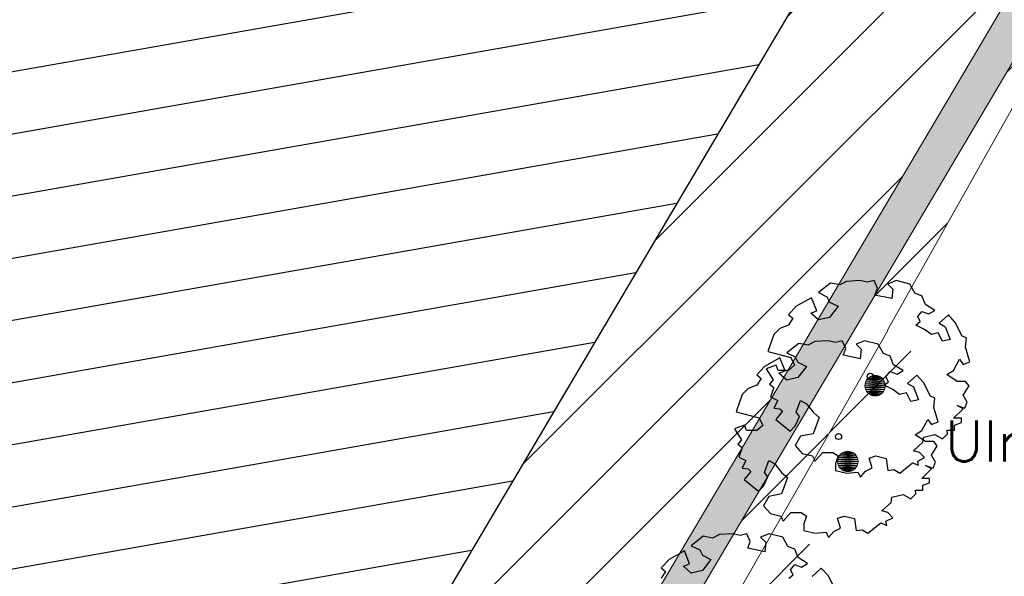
# Model space of a CAD drawing. Header units: metres. Extents: x 98034 to 106916, y 385129 to 392749.
# Tile 15 of 25: x 98937 to 98961, y 385507 to 385520. Entities that reach past the tile are written whole.
import ezdxf
from ezdxf.enums import TextEntityAlignment as Align

# ---------------------------------------------------------------- set-up
doc = ezdxf.new("R2010")
doc.units = ezdxf.units.M
for name, color, linetype, lineweight in [('0-BEPLANTING', 14, 'Continuous', 30), ('0-GRAS OM SPORTVELDEN', 2, 'Continuous', 30), ('0-GRAS SPORTVELDEN', 3, 'Continuous', 30), ('0-HOCKEYVELD', 130, 'Continuous', 30), ('0-VERHARDING', 5, 'Continuous', 30), ('B-WE-GR-BOOM-S', 90, 'Continuous', 30), ('B-WE-GR-STRUIK-G', 90, 'Continuous', 13), ('B-WE-IE-TERREINAFSCHEIDING_KUNSTMATIG_HEKWERK-G', 6, 'Continuous', 0), ('B-WE-VH-KANTVERHARDING-G', 60, 'Continuous', 13), ('B-WE-VV-MARKERING-G', 7, 'Continuous', 13), ('Bomen', 84, 'Continuous', 0), ('Boomsoort', 10, 'Continuous', 0)]:
    doc.layers.add(name, color=color, linetype=linetype, lineweight=lineweight)
doc.styles.add('Style-txt', font='txt.shx')
pattern_1 = [(44.99999999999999, (0, 0), (-1.122532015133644, 1.122532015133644), [])]

# ---------------------------------------------------------------- blocks, each defined once
blk = doc.blocks.new('MPOLYGON_79')
at = {"layer": 'Bomen', "flags": 128}
for points in [[(98958.02849699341, 385511.6275777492), (98957.98527529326, 385511.604475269), (98958.26306040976, 385511.604475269)], [(98958.07539527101, 385511.6418041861), (98958.02849699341, 385511.6275777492), (98958.21983870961, 385511.6275777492)], [(98958.02849699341, 385511.6275777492), (98958.21983870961, 385511.6275777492), (98958.26306040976, 385511.604475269)], [(98958.1241678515, 385511.646607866), (98958.07539527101, 385511.6418041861), (98958.17294043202, 385511.6418041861)], [(98958.07539527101, 385511.6418041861), (98958.17294043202, 385511.6418041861), (98958.21983870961, 385511.6275777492)], [(98957.8789715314, 385511.4453804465), (98957.8741678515, 385511.396607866), (98958.3741678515, 385511.396607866)], [(98957.8741678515, 385511.396607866), (98957.8789715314, 385511.3478352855), (98958.36936417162, 385511.3478352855)], [(98957.8741678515, 385511.396607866), (98958.3741678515, 385511.396607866), (98958.36936417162, 385511.3478352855)], [(98957.8931979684, 385511.4922787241), (98957.8789715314, 385511.4453804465), (98958.36936417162, 385511.4453804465)], [(98957.8789715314, 385511.4453804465), (98958.36936417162, 385511.4453804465), (98958.3741678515, 385511.396607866)], [(98957.91630044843, 385511.5355004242), (98957.8931979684, 385511.4922787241), (98958.35513773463, 385511.4922787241)], [(98957.8931979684, 385511.4922787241), (98958.35513773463, 385511.4922787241), (98958.36936417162, 385511.4453804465)], [(98957.94739115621, 385511.5733845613), (98957.91630044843, 385511.5355004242), (98958.33203525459, 385511.5355004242)], [(98957.91630044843, 385511.5355004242), (98958.33203525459, 385511.5355004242), (98958.35513773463, 385511.4922787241)], [(98957.98527529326, 385511.604475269), (98957.94739115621, 385511.5733845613), (98958.3009445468, 385511.5733845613)], [(98957.94739115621, 385511.5733845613), (98958.3009445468, 385511.5733845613), (98958.33203525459, 385511.5355004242)], [(98957.98527529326, 385511.604475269), (98958.26306040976, 385511.604475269), (98958.3009445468, 385511.5733845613)], [(98957.8789715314, 385511.3478352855), (98957.8931979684, 385511.3009370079), (98958.35513773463, 385511.3009370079)], [(98957.8789715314, 385511.3478352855), (98958.36936417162, 385511.3478352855), (98958.35513773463, 385511.3009370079)], [(98957.8931979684, 385511.3009370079), (98957.91630044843, 385511.2577153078), (98958.33203525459, 385511.2577153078)], [(98957.8931979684, 385511.3009370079), (98958.35513773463, 385511.3009370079), (98958.33203525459, 385511.2577153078)], [(98957.91630044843, 385511.2577153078), (98957.94739115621, 385511.2198311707), (98958.3009445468, 385511.2198311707)], [(98957.91630044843, 385511.2577153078), (98958.33203525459, 385511.2577153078), (98958.3009445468, 385511.2198311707)], [(98957.94739115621, 385511.2198311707), (98957.98527529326, 385511.1887404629), (98958.26306040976, 385511.1887404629)], [(98957.94739115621, 385511.2198311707), (98958.3009445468, 385511.2198311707), (98958.26306040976, 385511.1887404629)], [(98957.98527529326, 385511.1887404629), (98958.02849699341, 385511.1656379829), (98958.21983870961, 385511.1656379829)], [(98957.98527529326, 385511.1887404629), (98958.26306040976, 385511.1887404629), (98958.21983870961, 385511.1656379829)], [(98958.02849699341, 385511.1656379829), (98958.07539527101, 385511.1514115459), (98958.17294043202, 385511.1514115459)], [(98958.02849699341, 385511.1656379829), (98958.21983870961, 385511.1656379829), (98958.17294043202, 385511.1514115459)], [(98958.07539527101, 385511.1514115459), (98958.17294043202, 385511.1514115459), (98958.1241678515, 385511.146607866)]]:
    blk.add_lwpolyline(points, close=True, dxfattribs=at)
at = {"layer": 'Bomen', "color": 74, "true_color": 0x55aa00, "flags": 128}
for points in [[(98957.98527529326, 385511.604475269), (98958.02849699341, 385511.6275777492)], [(98958.02849699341, 385511.6275777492), (98958.07539527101, 385511.6418041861)], [(98958.07539527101, 385511.6418041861), (98958.1241678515, 385511.646607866)], [(98958.1241678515, 385511.646607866), (98958.17294043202, 385511.6418041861)], [(98958.17294043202, 385511.6418041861), (98958.21983870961, 385511.6275777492)], [(98958.21983870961, 385511.6275777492), (98958.26306040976, 385511.604475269)], [(98957.8741678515, 385511.396607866), (98957.8789715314, 385511.4453804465)], [(98957.8789715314, 385511.3478352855), (98957.8741678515, 385511.396607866)], [(98957.8789715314, 385511.4453804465), (98957.8931979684, 385511.4922787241)], [(98957.8931979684, 385511.4922787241), (98957.91630044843, 385511.5355004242)], [(98957.91630044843, 385511.5355004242), (98957.94739115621, 385511.5733845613)], [(98957.94739115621, 385511.5733845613), (98957.98527529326, 385511.604475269)], [(98958.26306040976, 385511.604475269), (98958.3009445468, 385511.5733845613)], [(98958.3009445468, 385511.5733845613), (98958.33203525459, 385511.5355004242)], [(98958.33203525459, 385511.5355004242), (98958.35513773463, 385511.4922787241)], [(98958.35513773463, 385511.4922787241), (98958.36936417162, 385511.4453804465)], [(98958.36936417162, 385511.4453804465), (98958.3741678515, 385511.396607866)], [(98958.3741678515, 385511.396607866), (98958.36936417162, 385511.3478352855)], [(98957.8931979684, 385511.3009370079), (98957.8789715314, 385511.3478352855)], [(98957.91630044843, 385511.2577153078), (98957.8931979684, 385511.3009370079)], [(98957.94739115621, 385511.2198311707), (98957.91630044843, 385511.2577153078)], [(98957.98527529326, 385511.1887404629), (98957.94739115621, 385511.2198311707)], [(98958.02849699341, 385511.1656379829), (98957.98527529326, 385511.1887404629)], [(98958.07539527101, 385511.1514115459), (98958.02849699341, 385511.1656379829)], [(98958.1241678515, 385511.146607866), (98958.07539527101, 385511.1514115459)], [(98958.17294043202, 385511.1514115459), (98958.1241678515, 385511.146607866)], [(98958.21983870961, 385511.1656379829), (98958.17294043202, 385511.1514115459)], [(98958.26306040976, 385511.1887404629), (98958.21983870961, 385511.1656379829)], [(98958.3009445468, 385511.2198311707), (98958.26306040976, 385511.1887404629)], [(98958.33203525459, 385511.2577153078), (98958.3009445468, 385511.2198311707)], [(98958.35513773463, 385511.3009370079), (98958.33203525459, 385511.2577153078)], [(98958.36936417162, 385511.3478352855), (98958.35513773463, 385511.3009370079)]]:
    blk.add_lwpolyline(points, dxfattribs=at)
at = {"layer": 'Bomen'}
for points in [[(98958.02849699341, 385511.6275777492), (98957.98527529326, 385511.604475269), (98958.26306040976, 385511.604475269)], [(98958.07539527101, 385511.6418041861), (98958.02849699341, 385511.6275777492), (98958.21983870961, 385511.6275777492)], [(98958.02849699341, 385511.6275777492), (98958.21983870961, 385511.6275777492), (98958.26306040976, 385511.604475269)], [(98958.1241678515, 385511.646607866), (98958.07539527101, 385511.6418041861), (98958.17294043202, 385511.6418041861)], [(98958.07539527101, 385511.6418041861), (98958.17294043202, 385511.6418041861), (98958.21983870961, 385511.6275777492)], [(98957.8789715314, 385511.4453804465), (98957.8741678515, 385511.396607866), (98958.3741678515, 385511.396607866)], [(98957.8931979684, 385511.4922787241), (98957.8789715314, 385511.4453804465), (98958.36936417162, 385511.4453804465)], [(98957.8789715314, 385511.4453804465), (98958.36936417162, 385511.4453804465), (98958.3741678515, 385511.396607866)], [(98957.91630044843, 385511.5355004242), (98957.8931979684, 385511.4922787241), (98958.35513773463, 385511.4922787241)], [(98957.8931979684, 385511.4922787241), (98958.35513773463, 385511.4922787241), (98958.36936417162, 385511.4453804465)], [(98957.94739115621, 385511.5733845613), (98957.91630044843, 385511.5355004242), (98958.33203525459, 385511.5355004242)], [(98957.91630044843, 385511.5355004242), (98958.33203525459, 385511.5355004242), (98958.35513773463, 385511.4922787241)], [(98957.98527529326, 385511.604475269), (98957.94739115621, 385511.5733845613), (98958.3009445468, 385511.5733845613)], [(98957.94739115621, 385511.5733845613), (98958.3009445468, 385511.5733845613), (98958.33203525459, 385511.5355004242)], [(98957.98527529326, 385511.604475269), (98958.26306040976, 385511.604475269), (98958.3009445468, 385511.5733845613)]]:
    blk.add_solid(points, dxfattribs=at)
at = {"layer": 'Bomen', "extrusion": (0, 0, -1)}
for points in [[(-98957.8741678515, 385511.396607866), (-98957.8789715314, 385511.3478352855), (-98958.36936417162, 385511.3478352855)], [(-98957.8741678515, 385511.396607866), (-98958.3741678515, 385511.396607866), (-98958.36936417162, 385511.3478352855)], [(-98957.8789715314, 385511.3478352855), (-98957.8931979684, 385511.3009370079), (-98958.35513773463, 385511.3009370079)], [(-98957.8789715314, 385511.3478352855), (-98958.36936417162, 385511.3478352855), (-98958.35513773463, 385511.3009370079)], [(-98957.8931979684, 385511.3009370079), (-98957.91630044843, 385511.2577153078), (-98958.33203525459, 385511.2577153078)], [(-98957.8931979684, 385511.3009370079), (-98958.35513773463, 385511.3009370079), (-98958.33203525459, 385511.2577153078)], [(-98957.91630044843, 385511.2577153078), (-98957.94739115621, 385511.2198311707), (-98958.3009445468, 385511.2198311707)], [(-98957.91630044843, 385511.2577153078), (-98958.33203525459, 385511.2577153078), (-98958.3009445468, 385511.2198311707)], [(-98957.94739115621, 385511.2198311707), (-98957.98527529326, 385511.1887404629), (-98958.26306040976, 385511.1887404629)], [(-98957.94739115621, 385511.2198311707), (-98958.3009445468, 385511.2198311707), (-98958.26306040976, 385511.1887404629)], [(-98957.98527529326, 385511.1887404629), (-98958.02849699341, 385511.1656379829), (-98958.21983870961, 385511.1656379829)], [(-98957.98527529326, 385511.1887404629), (-98958.26306040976, 385511.1887404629), (-98958.21983870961, 385511.1656379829)], [(-98958.02849699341, 385511.1656379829), (-98958.07539527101, 385511.1514115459), (-98958.17294043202, 385511.1514115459)], [(-98958.02849699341, 385511.1656379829), (-98958.21983870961, 385511.1656379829), (-98958.17294043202, 385511.1514115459)], [(-98958.07539527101, 385511.1514115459), (-98958.17294043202, 385511.1514115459), (-98958.1241678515, 385511.146607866)]]:
    blk.add_solid(points, dxfattribs=at)
blk = doc.blocks.new('MPOLYGON_80')
at = {"layer": 'Bomen', "flags": 128}
for points in [[(98957.27894093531, 385509.7168829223), (98957.24785022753, 385509.6789987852), (98957.66358503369, 385509.6789987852)], [(98957.31682507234, 385509.7479736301), (98957.27894093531, 385509.7168829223), (98957.63249432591, 385509.7168829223)], [(98957.27894093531, 385509.7168829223), (98957.63249432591, 385509.7168829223), (98957.66358503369, 385509.6789987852)], [(98957.3600467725, 385509.7710761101), (98957.31682507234, 385509.7479736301), (98957.59461018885, 385509.7479736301)], [(98957.31682507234, 385509.7479736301), (98957.59461018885, 385509.7479736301), (98957.63249432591, 385509.7168829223)], [(98957.4069450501, 385509.7853025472), (98957.3600467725, 385509.7710761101), (98957.55138848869, 385509.7710761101)], [(98957.3600467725, 385509.7710761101), (98957.55138848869, 385509.7710761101), (98957.59461018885, 385509.7479736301)], [(98957.45571763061, 385509.790106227), (98957.4069450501, 385509.7853025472), (98957.5044902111, 385509.7853025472)], [(98957.4069450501, 385509.7853025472), (98957.5044902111, 385509.7853025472), (98957.55138848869, 385509.7710761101)], [(98957.2105213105, 385509.5888788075), (98957.20571763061, 385509.540106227), (98957.70571763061, 385509.540106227)], [(98957.20571763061, 385509.540106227), (98957.2105213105, 385509.4913336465), (98957.7009139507, 385509.4913336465)], [(98957.20571763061, 385509.540106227), (98957.70571763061, 385509.540106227), (98957.7009139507, 385509.4913336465)], [(98957.22474774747, 385509.6357770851), (98957.2105213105, 385509.5888788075), (98957.7009139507, 385509.5888788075)], [(98957.2105213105, 385509.5888788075), (98957.7009139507, 385509.5888788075), (98957.70571763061, 385509.540106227)], [(98957.2105213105, 385509.4913336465), (98957.22474774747, 385509.4444353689), (98957.68668751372, 385509.4444353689)], [(98957.2105213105, 385509.4913336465), (98957.7009139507, 385509.4913336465), (98957.68668751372, 385509.4444353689)], [(98957.24785022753, 385509.6789987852), (98957.22474774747, 385509.6357770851), (98957.68668751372, 385509.6357770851)], [(98957.22474774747, 385509.6357770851), (98957.68668751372, 385509.6357770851), (98957.7009139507, 385509.5888788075)], [(98957.24785022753, 385509.6789987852), (98957.66358503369, 385509.6789987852), (98957.68668751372, 385509.6357770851)], [(98957.22474774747, 385509.4444353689), (98957.24785022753, 385509.4012136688), (98957.66358503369, 385509.4012136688)], [(98957.22474774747, 385509.4444353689), (98957.68668751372, 385509.4444353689), (98957.66358503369, 385509.4012136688)], [(98957.24785022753, 385509.4012136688), (98957.27894093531, 385509.3633295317), (98957.63249432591, 385509.3633295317)], [(98957.24785022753, 385509.4012136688), (98957.66358503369, 385509.4012136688), (98957.63249432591, 385509.3633295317)], [(98957.27894093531, 385509.3633295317), (98957.31682507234, 385509.3322388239), (98957.59461018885, 385509.3322388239)], [(98957.27894093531, 385509.3633295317), (98957.63249432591, 385509.3633295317), (98957.59461018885, 385509.3322388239)], [(98957.31682507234, 385509.3322388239), (98957.3600467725, 385509.3091363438), (98957.55138848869, 385509.3091363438)], [(98957.31682507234, 385509.3322388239), (98957.59461018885, 385509.3322388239), (98957.55138848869, 385509.3091363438)], [(98957.3600467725, 385509.3091363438), (98957.4069450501, 385509.2949099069), (98957.5044902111, 385509.2949099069)], [(98957.3600467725, 385509.3091363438), (98957.55138848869, 385509.3091363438), (98957.5044902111, 385509.2949099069)], [(98957.4069450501, 385509.2949099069), (98957.5044902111, 385509.2949099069), (98957.45571763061, 385509.290106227)]]:
    blk.add_lwpolyline(points, close=True, dxfattribs=at)
at = {"layer": 'Bomen', "color": 74, "true_color": 0x55aa00, "flags": 128}
for points in [[(98957.24785022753, 385509.6789987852), (98957.27894093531, 385509.7168829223)], [(98957.27894093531, 385509.7168829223), (98957.31682507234, 385509.7479736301)], [(98957.31682507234, 385509.7479736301), (98957.3600467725, 385509.7710761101)], [(98957.3600467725, 385509.7710761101), (98957.4069450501, 385509.7853025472)], [(98957.4069450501, 385509.7853025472), (98957.45571763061, 385509.790106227)], [(98957.45571763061, 385509.790106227), (98957.5044902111, 385509.7853025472)], [(98957.5044902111, 385509.7853025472), (98957.55138848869, 385509.7710761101)], [(98957.55138848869, 385509.7710761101), (98957.59461018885, 385509.7479736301)], [(98957.59461018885, 385509.7479736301), (98957.63249432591, 385509.7168829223)], [(98957.63249432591, 385509.7168829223), (98957.66358503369, 385509.6789987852)], [(98957.20571763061, 385509.540106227), (98957.2105213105, 385509.5888788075)], [(98957.2105213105, 385509.4913336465), (98957.20571763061, 385509.540106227)], [(98957.2105213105, 385509.5888788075), (98957.22474774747, 385509.6357770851)], [(98957.22474774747, 385509.4444353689), (98957.2105213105, 385509.4913336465)], [(98957.22474774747, 385509.6357770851), (98957.24785022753, 385509.6789987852)], [(98957.66358503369, 385509.6789987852), (98957.68668751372, 385509.6357770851)], [(98957.68668751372, 385509.6357770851), (98957.7009139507, 385509.5888788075)], [(98957.7009139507, 385509.4913336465), (98957.68668751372, 385509.4444353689)], [(98957.7009139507, 385509.5888788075), (98957.70571763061, 385509.540106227)], [(98957.70571763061, 385509.540106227), (98957.7009139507, 385509.4913336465)], [(98957.24785022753, 385509.4012136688), (98957.22474774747, 385509.4444353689)], [(98957.27894093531, 385509.3633295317), (98957.24785022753, 385509.4012136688)], [(98957.31682507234, 385509.3322388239), (98957.27894093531, 385509.3633295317)], [(98957.3600467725, 385509.3091363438), (98957.31682507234, 385509.3322388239)], [(98957.4069450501, 385509.2949099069), (98957.3600467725, 385509.3091363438)], [(98957.45571763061, 385509.290106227), (98957.4069450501, 385509.2949099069)], [(98957.5044902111, 385509.2949099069), (98957.45571763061, 385509.290106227)], [(98957.55138848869, 385509.3091363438), (98957.5044902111, 385509.2949099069)], [(98957.59461018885, 385509.3322388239), (98957.55138848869, 385509.3091363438)], [(98957.63249432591, 385509.3633295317), (98957.59461018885, 385509.3322388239)], [(98957.66358503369, 385509.4012136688), (98957.63249432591, 385509.3633295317)], [(98957.68668751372, 385509.4444353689), (98957.66358503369, 385509.4012136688)]]:
    blk.add_lwpolyline(points, dxfattribs=at)
at = {"layer": 'Bomen'}
for points in [[(98957.27894093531, 385509.7168829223), (98957.24785022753, 385509.6789987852), (98957.66358503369, 385509.6789987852)], [(98957.31682507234, 385509.7479736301), (98957.27894093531, 385509.7168829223), (98957.63249432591, 385509.7168829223)], [(98957.27894093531, 385509.7168829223), (98957.63249432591, 385509.7168829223), (98957.66358503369, 385509.6789987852)], [(98957.3600467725, 385509.7710761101), (98957.31682507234, 385509.7479736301), (98957.59461018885, 385509.7479736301)], [(98957.31682507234, 385509.7479736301), (98957.59461018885, 385509.7479736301), (98957.63249432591, 385509.7168829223)], [(98957.4069450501, 385509.7853025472), (98957.3600467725, 385509.7710761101), (98957.55138848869, 385509.7710761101)], [(98957.3600467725, 385509.7710761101), (98957.55138848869, 385509.7710761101), (98957.59461018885, 385509.7479736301)], [(98957.45571763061, 385509.790106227), (98957.4069450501, 385509.7853025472), (98957.5044902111, 385509.7853025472)], [(98957.4069450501, 385509.7853025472), (98957.5044902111, 385509.7853025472), (98957.55138848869, 385509.7710761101)], [(98957.2105213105, 385509.5888788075), (98957.20571763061, 385509.540106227), (98957.70571763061, 385509.540106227)], [(98957.22474774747, 385509.6357770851), (98957.2105213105, 385509.5888788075), (98957.7009139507, 385509.5888788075)], [(98957.2105213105, 385509.5888788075), (98957.7009139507, 385509.5888788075), (98957.70571763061, 385509.540106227)], [(98957.24785022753, 385509.6789987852), (98957.22474774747, 385509.6357770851), (98957.68668751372, 385509.6357770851)], [(98957.22474774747, 385509.6357770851), (98957.68668751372, 385509.6357770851), (98957.7009139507, 385509.5888788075)], [(98957.24785022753, 385509.6789987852), (98957.66358503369, 385509.6789987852), (98957.68668751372, 385509.6357770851)]]:
    blk.add_solid(points, dxfattribs=at)
at = {"layer": 'Bomen', "extrusion": (0, 0, -1)}
for points in [[(-98957.20571763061, 385509.540106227), (-98957.2105213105, 385509.4913336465), (-98957.7009139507, 385509.4913336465)], [(-98957.20571763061, 385509.540106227), (-98957.70571763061, 385509.540106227), (-98957.7009139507, 385509.4913336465)], [(-98957.2105213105, 385509.4913336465), (-98957.22474774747, 385509.4444353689), (-98957.68668751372, 385509.4444353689)], [(-98957.2105213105, 385509.4913336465), (-98957.7009139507, 385509.4913336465), (-98957.68668751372, 385509.4444353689)], [(-98957.22474774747, 385509.4444353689), (-98957.24785022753, 385509.4012136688), (-98957.66358503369, 385509.4012136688)], [(-98957.22474774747, 385509.4444353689), (-98957.68668751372, 385509.4444353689), (-98957.66358503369, 385509.4012136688)], [(-98957.24785022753, 385509.4012136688), (-98957.27894093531, 385509.3633295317), (-98957.63249432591, 385509.3633295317)], [(-98957.24785022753, 385509.4012136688), (-98957.66358503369, 385509.4012136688), (-98957.63249432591, 385509.3633295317)], [(-98957.27894093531, 385509.3633295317), (-98957.31682507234, 385509.3322388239), (-98957.59461018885, 385509.3322388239)], [(-98957.27894093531, 385509.3633295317), (-98957.63249432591, 385509.3633295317), (-98957.59461018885, 385509.3322388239)], [(-98957.31682507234, 385509.3322388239), (-98957.3600467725, 385509.3091363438), (-98957.55138848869, 385509.3091363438)], [(-98957.31682507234, 385509.3322388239), (-98957.59461018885, 385509.3322388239), (-98957.55138848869, 385509.3091363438)], [(-98957.3600467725, 385509.3091363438), (-98957.4069450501, 385509.2949099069), (-98957.5044902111, 385509.2949099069)], [(-98957.3600467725, 385509.3091363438), (-98957.55138848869, 385509.3091363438), (-98957.5044902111, 385509.2949099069)], [(-98957.4069450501, 385509.2949099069), (-98957.5044902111, 385509.2949099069), (-98957.45571763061, 385509.290106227)]]:
    blk.add_solid(points, dxfattribs=at)

msp = doc.modelspace()

# ---------------------------------------------------------------- hatches: boundary and pattern name
at = {"layer": '0-BEPLANTING'}
h = msp.add_hatch(dxfattribs=at)
h.set_pattern_fill('ANSI31', color=256, scale=0.1, pattern_type=2)
h.set_pattern_definition(pattern_1)
h.paths.add_polyline_path([(98917.51700000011, 385433.322), (98917.56900000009, 385435.133), (98917.54200000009, 385442.169), (98939.96400000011, 385480.364), (98958.43400000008, 385512.751), (98959.03800000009, 385512.206), (98954.65200000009, 385504.033), (98951.0100000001, 385496.713), (98950.94100000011, 385496.684), (98944.52300000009, 385484.227), (98931.0480000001, 385458.721)])
at = {"layer": '0-GRAS OM SPORTVELDEN', "ltscale": 0.2}
h = msp.add_hatch(dxfattribs=at)
h.set_pattern_fill('ANSI31', color=256, scale=0.1, pattern_type=2)
h.set_pattern_definition(pattern_1)
h.paths.add_polyline_path([(98949.18412171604, 385500.2506132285), (98957.23014005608, 385513.8708366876), (98967.30000000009, 385530.917), (98959.38270873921, 385535.6411953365), (98959.31600000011, 385535.681), (98956.0220000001, 385537.774), (98956.0670000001, 385537.891), (98923.20800000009, 385557.1010000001), (98904.63800000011, 385568.034), (98883.18854814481, 385531.5037131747), (98883.40600000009, 385531.373), (98881.67021778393, 385528.4453786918), (98882.1010000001, 385528.167), (98881.17800000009, 385526.6390000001), (98880.75527362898, 385526.9022069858), (98873.9912119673, 385515.4937417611), (98874.45500000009, 385515.232), (98873.52600000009, 385513.687), (98873.07711739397, 385513.9520029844), (98872.85300000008, 385513.574), (98871.7750000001, 385514.222), (98882.3280000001, 385532.021), (98882.35121385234, 385532.0070458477), (98882.37200000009, 385532.042), (98904.26600000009, 385569.088), (98905.06800000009, 385568.591), (98905.3250000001, 385569.017), (98911.63600000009, 385565.379), (98912.23900000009, 385566.577), (98912.85400000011, 385566.19), (98915.9739552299, 385571.8090284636), (98911.17400000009, 385574.597), (98913.68700000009, 385578.994), (98909.05800000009, 385581.699), (98911.08700000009, 385585.133), (98908.06500000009, 385586.6770000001), (98909.28900000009, 385589.056), (98909.38200000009, 385588.997), (98915.23200000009, 385599.294), (98912.61100000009, 385601.542), (98910.63000000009, 385599.266), (98900.94700000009, 385605.971), (98885.5710000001, 385614.744), (98885.17100000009, 385614.969), (98855.54617588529, 385631.9834391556), (98855.73100000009, 385631.5030000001), (98853.33400000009, 385630.2260000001), (98852.99600000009, 385629.732), (98847.1390000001, 385625.202), (98836.03500000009, 385616.008), (98835.5860000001, 385615.599), (98816.7060000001, 385600.046), (98816.2300000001, 385599.651), (98809.5710000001, 385594), (98806.9120000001, 385595.636), (98806.24600000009, 385595.936), (98794.25500000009, 385602.895), (98790.0780000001, 385596.249), (98789.87500000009, 385595.83), (98782.4910000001, 385583.191), (98782.26100000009, 385582.653), (98768.5290000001, 385559.653), (98768.25800000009, 385559.164), (98755.68300000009, 385538.091), (98766.71800000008, 385531.17), (98767.26300000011, 385530.942), (98784.32600000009, 385520.893), (98784.72000000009, 385520.557), (98799.92900000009, 385511.373), (98800.44500000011, 385511.048), (98816.77300000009, 385501.732), (98817.39500000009, 385501.366), (98836.58900000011, 385490.028), (98837.05400000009, 385489.808), (98849.4650000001, 385482.722), (98850.44900000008, 385481.994), (98850.25200000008, 385481.3), (98847.06000000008, 385475.192), (98868.76300000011, 385462.279), (98896.62200000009, 385446.142), (98913.56000000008, 385435.6550000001), (98914.25596648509, 385435.1601203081), (98913.16416051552, 385436.677743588), (98912.88700000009, 385437.063), (98912.70100000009, 385436.754), (98911.9460000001, 385437.1930000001), (98938.14400000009, 385481.562)])
h.paths.add_polyline_path([(98854.36100000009, 385498.131), (98850.2830000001, 385491.323), (98849.7910000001, 385490.482), (98848.82700000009, 385491.022), (98806.6430000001, 385515.919), (98764.4080000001, 385540.744), (98763.6280000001, 385541.194), (98764.21300000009, 385542.221), (98768.08000000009, 385548.763), (98769.60800000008, 385551.298), (98775.23200000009, 385560.894), (98778.07400000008, 385565.671), (98781.88100000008, 385572.073), (98784.70800000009, 385576.868), (98790.07400000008, 385586.094), (98791.51700000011, 385588.559), (98795.69400000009, 385595.61), (98796.21800000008, 385596.466), (98797.24000000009, 385595.854), (98839.2220000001, 385571.1550000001), (98881.61100000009, 385546.165), (98882.41400000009, 385545.623), (98881.92000000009, 385544.694), (98878.06100000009, 385538.221), (98877.92900000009, 385537.9270000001), (98876.34100000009, 385535.296), (98870.84600000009, 385526.141), (98868.0100000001, 385521.297), (98864.20500000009, 385514.886), (98861.40900000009, 385510.111), (98855.96000000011, 385500.894)], flags=17)
h.paths.add_polyline_path([(98880.66100000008, 385519.0140000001), (98905.32900000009, 385560.956), (98905.97700000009, 385562.029), (98906.90200000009, 385561.501), (98913.72400000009, 385557.523), (98916.4120000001, 385555.948), (98925.7220000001, 385550.517), (98941.74200000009, 385541.009), (98950.67900000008, 385535.7640000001), (98953.25600000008, 385534.245), (98960.39900000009, 385529.987), (98961.27700000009, 385529.425), (98960.7910000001, 385528.608), (98935.86500000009, 385486.402), (98911.2250000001, 385444.388), (98910.5970000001, 385443.3510000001), (98909.65900000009, 385443.872), (98902.8930000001, 385447.841), (98900.19400000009, 385449.468), (98890.96700000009, 385455.026), (98874.84500000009, 385464.451), (98865.66000000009, 385469.886), (98862.96200000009, 385471.466), (98856.3170000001, 385475.446), (98855.2640000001, 385476.064), (98855.7790000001, 385476.933)], flags=17)
h.paths.add_polyline_path([(98809.8440000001, 385509.939), (98809.57197029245, 385509.489204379), (98809.63200000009, 385509.4540000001), (98809.0810000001, 385508.52), (98798.83800000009, 385514.527), (98799.3890000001, 385515.461), (98799.49176271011, 385515.4007348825), (98799.78900000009, 385515.879)], flags=17)
h.paths.add_polyline_path([(98884.0900000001, 385555.585), (98858.21300000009, 385570.873), (98856.12600000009, 385572.114), (98830.66000000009, 385587.16), (98855.55000000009, 385629.16), (98881.25600000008, 385614.001), (98883.36800000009, 385612.757), (98908.9310000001, 385597.5680000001)], flags=17)
at = {"layer": '0-GRAS OM SPORTVELDEN'}
h = msp.add_hatch(dxfattribs=at)
h.set_pattern_fill('ANSI31', color=256, scale=0.1, pattern_type=2)
h.set_pattern_definition(pattern_1)
h.paths.add_polyline_path([(98917.14900000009, 385433.206), (98917.51700000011, 385433.322), (98917.54200000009, 385442.169), (98939.96400000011, 385480.364), (98958.42500000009, 385512.759), (98968.15600000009, 385530.075), (98968.72800000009, 385530.961), (98971.12700000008, 385535.072), (98970.75600000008, 385534.942), (98968.04000000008, 385530.411), (98938.93300000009, 385481.134), (98914.33300000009, 385439.457), (98914.6350000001, 385439.281), (98914.15700000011, 385438.594), (98914.6770000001, 385436.633)])
at = {"layer": '0-GRAS SPORTVELDEN'}
h = msp.add_hatch(dxfattribs=at)
h.set_pattern_fill('HATCH', color=256, scale=0.1, style=0, pattern_type=2)
h.set_pattern_definition([(9.999999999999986, (98907.79900000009, 385541.357), (-0.2604722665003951, 1.477211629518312), [])])
h.paths.add_polyline_path([(98913.72400000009, 385557.523), (98906.90200000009, 385561.501), (98905.32900000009, 385560.956), (98880.66100000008, 385519.0140000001), (98855.7790000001, 385476.933), (98856.3170000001, 385475.446), (98862.96200000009, 385471.466), (98865.66000000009, 385469.886), (98874.84500000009, 385464.451), (98890.96700000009, 385455.026), (98900.19400000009, 385449.468), (98902.8930000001, 385447.841), (98909.65900000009, 385443.872), (98911.2250000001, 385444.388), (98935.86500000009, 385486.402), (98960.7910000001, 385528.608), (98960.39900000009, 385529.987), (98953.25600000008, 385534.245), (98950.67900000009, 385535.7640000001), (98941.74200000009, 385541.009), (98925.7220000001, 385550.517), (98916.4120000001, 385555.948)])
at = {"layer": '0-VERHARDING', "true_color": 0x939598}
h = msp.add_hatch(color=252, dxfattribs=at)
h.paths.add_polyline_path([(98916.25100000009, 385432.387), (98912.88700000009, 385437.063), (98912.70100000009, 385436.754), (98911.9460000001, 385437.1930000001), (98938.14400000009, 385481.562), (98967.30000000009, 385530.917), (98959.31600000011, 385535.681), (98956.0220000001, 385537.774), (98956.0670000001, 385537.891), (98923.20800000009, 385557.1010000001), (98904.63800000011, 385568.034), (98883.13124692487, 385531.5381576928), (98882.34900553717, 385532.0033323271), (98882.35123143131, 385532.0070352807), (98904.26600000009, 385569.088), (98905.06800000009, 385568.591), (98905.3250000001, 385569.017), (98911.63600000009, 385565.379), (98912.23900000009, 385566.577), (98912.85400000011, 385566.19), (98915.9739552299, 385571.8090284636), (98920.83233468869, 385568.9791135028), (98920.1324852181, 385567.7630836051), (98919.6620000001, 385568.035), (98918.10589042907, 385565.3374328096), (98916.01600000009, 385566.543), (98915.24200000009, 385566.3), (98914.5180000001, 385565.018), (98918.9190000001, 385562.471), (98919.84250364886, 385564.0884391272), (98921.64000000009, 385563.067), (98923.23774252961, 385565.8271748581), (98923.53000000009, 385565.658), (98921.79900000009, 385562.759), (98921.54600000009, 385562.896), (98921.49700000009, 385562.794), (98921.23500000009, 385562.924), (98920.43400000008, 385561.563), (98922.88600000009, 385560.114), (98926.21216258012, 385565.8454646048), (98930.12416722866, 385563.5635157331), (98927.99300000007, 385559.9100000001), (98943.7250000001, 385550.707), (98942.96600000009, 385549.412), (98955.0750000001, 385542.316), (98955.91413594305, 385543.653172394), (98958.41500000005, 385542.0860000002), (98959.25646478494, 385543.4271224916), (98967.0290000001, 385538.816), (98970.27700000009, 385536.919), (98970.75600000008, 385534.942), (98968.04000000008, 385530.411), (98938.93300000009, 385481.134), (98914.33300000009, 385439.457), (98914.6350000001, 385439.281), (98914.15700000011, 385438.594), (98914.6770000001, 385436.633), (98917.14900000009, 385433.206)])
h.paths.add_polyline_path([(98873.52600000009, 385513.687), (98873.07711739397, 385513.9520029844), (98873.9912119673, 385515.4937417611), (98874.45500000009, 385515.232)])
h.paths.add_polyline_path([(98881.17800000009, 385526.6390000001), (98880.75527362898, 385526.9022069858), (98881.67021778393, 385528.4453786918), (98882.1010000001, 385528.167)])

# ---------------------------------------------------------------- linework, layer by layer
at = {"layer": '0-HOCKEYVELD', "flags": 128}
msp.add_lwpolyline([(98855.7790000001, 385476.933), (98880.66100000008, 385519.0140000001), (98905.32900000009, 385560.956), (98905.97700000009, 385562.029), (98906.90200000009, 385561.501), (98913.72400000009, 385557.523), (98916.4120000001, 385555.948), (98925.7220000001, 385550.517), (98941.74200000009, 385541.009), (98950.67900000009, 385535.7640000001), (98953.25600000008, 385534.245), (98960.39900000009, 385529.987), (98961.27700000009, 385529.425), (98960.7910000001, 385528.608), (98935.86500000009, 385486.402), (98911.2250000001, 385444.388)], dxfattribs=at)
at = {"layer": 'B-WE-GR-BOOM-S', "linetype": 'Continuous', "flags": 128}
for points, elevation in [([(98959.35396342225, 385513.3839682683), (98959.2700157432, 385513.5934557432), (98959.1035089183, 385513.6562243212), (98958.97725182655, 385513.8861806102), (98958.64151140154, 385513.9700919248), (98958.43270631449, 385513.8861442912), (98958.55895644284, 385513.7605933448), (98958.53713541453, 385513.5299447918), (98958.11882605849, 385513.6138505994), (98958.18091215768, 385513.7817221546), (98958.0969658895, 385513.9700556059), (98957.92978364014, 385513.9284187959), (98957.76191345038, 385513.9700332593), (98957.42754481, 385513.9488569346), (98957.25968294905, 385513.8655944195), (98957.02903312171, 385513.906522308), (98956.73562167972, 385513.6765380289), (98956.94512171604, 385513.5721466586), (98957.00790981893, 385513.4459090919), (98957.21740985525, 385513.3415177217), (98957.00793494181, 385513.0692309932), (98956.7356663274, 385513.0071155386), (98956.54731617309, 385513.1736056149), (98956.69522699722, 385513.2323321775), (98956.56844498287, 385513.5516499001), (98956.19109851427, 385513.341449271), (98956.0027734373, 385513.1319436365), (98956.10786676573, 385513.0480169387), (98956.00279018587, 385512.8808249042), (98955.7926203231, 385512.7968771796), (98955.64659906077, 385512.650836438), (98955.49991366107, 385512.2311581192), (98956.06494059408, 385512.0844824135), (98956.14888686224, 385511.8961489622), (98956.00286423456, 385511.7705798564), (98955.75174550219, 385511.7705631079), (98955.70383640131, 385511.9017990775), (98955.45831594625, 385511.8121691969), (98955.6262015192, 385511.5399076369), (98955.54227477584, 385511.4354966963), (98955.6466857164, 385511.351569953), (98955.56276739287, 385511.1209172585), (98955.73882933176, 385511.0329009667), (98955.64671925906, 385510.8486501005), (98955.7927516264, 385510.8281882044), (98955.85860671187, 385510.7704047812), (98955.69546187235, 385510.5705842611), (98956.04458911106, 385510.2829770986), (98956.17082249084, 385510.4085448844), (98956.27521245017, 385510.6391989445), (98956.19127178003, 385510.743598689), (98956.2956575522, 385511.037032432), (98956.44305892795, 385510.953108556), (98956.61094031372, 385510.7436266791), (98956.75697964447, 385510.6187594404), (98956.61097522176, 385510.2202351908), (98956.2957161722, 385510.1581168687), (98956.17085462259, 385509.9267790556), (98956.3387345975, 385509.7384512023), (98956.58917512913, 385509.6756882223), (98956.62056915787, 385509.6129106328), (98956.65196318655, 385509.5501330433), (98956.84097065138, 385509.7596387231), (98957.09208938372, 385509.7596554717), (98957.21765434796, 385509.6757301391), (98957.15556961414, 385509.4873869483), (98957.15558081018, 385509.3195195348), (98957.42785779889, 385509.2560756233), (98957.70012909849, 385509.2779301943), (98957.76223481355, 385509.1516925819), (98957.88846673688, 385509.2990967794), (98958.05564621, 385509.3823592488), (98957.97559769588, 385509.6207306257), (98958.1395603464, 385509.6757916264), (98958.3913656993, 385509.6123463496), (98958.43301088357, 385509.3196047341), (98958.579722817, 385509.3414509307), (98958.72575950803, 385509.256162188), (98959.0403235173, 385509.5079842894), (98959.1877234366, 385509.4458968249), (98959.1658800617, 385509.550300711), (98959.33374187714, 385509.6342456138), (98959.20817413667, 385509.7597966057), (98959.06145792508, 385509.8020948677), (98959.29209109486, 385510.0109209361), (98959.31255435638, 385510.1364816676), (98959.58482287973, 385510.199961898), (98959.7738513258, 385510.0948867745), (98959.89871992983, 385510.2204544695), (98959.89019597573, 385510.3076228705), (98960.06658152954, 385510.3076346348), (98960.06657332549, 385510.4306411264), (98960.23443659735, 385510.4927496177), (98960.23442963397, 385510.5971549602), (98960.04609058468, 385510.5971423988), (98960.27672225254, 385510.8284872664), (98960.13000331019, 385510.9117288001), (98960.31834654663, 385510.8489616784), (98960.38111644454, 385510.9956792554), (98960.27669990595, 385511.1635397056), (98960.42271557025, 385511.393514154), (98960.3387749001, 385511.4979138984), (98960.12996421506, 385511.4978999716), (98959.87815185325, 385511.6664329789), (98960.04601230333, 385511.7708495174), (98960.19270753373, 385512.0431320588), (98960.27664956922, 385511.9182606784), (98960.44314806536, 385511.9803690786), (98960.33871896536, 385512.3365685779), (98960.3605399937, 385512.5672171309), (98960.25476709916, 385512.608835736), (98960.08687733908, 385512.9438769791), (98959.91922132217, 385513.1303389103), (98959.69193729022, 385512.9259779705), (98959.83644795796, 385512.8394549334), (98959.96202830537, 385512.5248825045), (98959.77369203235, 385512.4832442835), (98959.66859037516, 385512.6920479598), (98959.5007256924, 385512.6510934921), (98959.33353229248, 385512.7766417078), (98959.12403225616, 385512.881033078), (98959.22843200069, 385512.9649737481), (98959.16564398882, 385513.0898465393), (98959.27004091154, 385513.2160952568), (98959.43791251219, 385513.1533267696), (98959.584620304, 385513.2372702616)], 13.259), ([(98958.57796342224, 385511.9109682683), (98958.4940157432, 385512.1204557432), (98958.32750891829, 385512.1832243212), (98958.20125182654, 385512.4131806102), (98957.86551140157, 385512.4970919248), (98957.65670631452, 385512.4131442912), (98957.78295644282, 385512.2875933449), (98957.76113541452, 385512.0569447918), (98957.34282605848, 385512.1408505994), (98957.40491215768, 385512.3087221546), (98957.32096588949, 385512.4970556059), (98957.15378364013, 385512.4554187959), (98956.9859134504, 385512.4970332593), (98956.65154481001, 385512.4758569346), (98956.48368294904, 385512.3925944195), (98956.2530331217, 385512.433522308), (98955.9596216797, 385512.2035380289), (98956.16912171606, 385512.0991466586), (98956.23190981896, 385511.9729090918), (98956.44140985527, 385511.8685177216), (98956.2319349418, 385511.5962309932), (98955.9596663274, 385511.5341155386), (98955.77131617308, 385511.7006056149), (98955.91922699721, 385511.7593321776), (98955.79244498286, 385512.0786499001), (98955.41509851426, 385511.868449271), (98955.22677343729, 385511.6589436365), (98955.33186676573, 385511.5750169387), (98955.22679018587, 385511.4078249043), (98955.01662032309, 385511.3238771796), (98954.8705990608, 385511.177836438), (98954.7239136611, 385510.7581581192), (98955.2889405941, 385510.6114824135), (98955.37288686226, 385510.4231489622), (98955.22686423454, 385510.2975798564), (98954.97574550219, 385510.2975631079), (98954.9278364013, 385510.4287990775), (98954.68231594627, 385510.3391691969), (98954.85020151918, 385510.0669076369), (98954.76627477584, 385509.9624966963), (98954.87068571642, 385509.878569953), (98954.78676739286, 385509.6479172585), (98954.9628293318, 385509.5599009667), (98954.87071925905, 385509.3756501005), (98955.01675162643, 385509.3551882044), (98955.08260671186, 385509.2974047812), (98954.91946187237, 385509.0975842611), (98955.26858911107, 385508.8099770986), (98955.39482249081, 385508.9355448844), (98955.49921245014, 385509.1661989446), (98955.41527178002, 385509.270598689), (98955.51965755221, 385509.564032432), (98955.66705892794, 385509.480108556), (98955.83494031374, 385509.2706266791), (98955.9809796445, 385509.1457594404), (98955.83497522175, 385508.7472351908), (98955.51971617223, 385508.6851168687), (98955.39485462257, 385508.4537790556), (98955.56273459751, 385508.2654512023), (98955.81317512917, 385508.2026882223), (98955.84456915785, 385508.1399106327), (98955.87596318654, 385508.0771330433), (98956.06497065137, 385508.2866387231), (98956.31608938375, 385508.2866554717), (98956.44165434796, 385508.2027301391), (98956.37956961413, 385508.0143869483), (98956.37958081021, 385507.8465195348), (98956.65185779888, 385507.7830756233), (98956.92412909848, 385507.8049301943), (98956.98623481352, 385507.6786925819), (98957.11246673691, 385507.8260967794), (98957.27964621, 385507.9093592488), (98957.19959769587, 385508.1477306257), (98957.36356034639, 385508.2027916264), (98957.61536569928, 385508.1393463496), (98957.65701088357, 385507.8466047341), (98957.80372281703, 385507.8684509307), (98957.94975950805, 385507.783162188), (98958.26432351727, 385508.0349842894), (98958.41172343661, 385507.9728968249), (98958.3898800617, 385508.077300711), (98958.55774187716, 385508.1612456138), (98958.4321741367, 385508.2867966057), (98958.28545792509, 385508.3290948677), (98958.51609109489, 385508.5379209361), (98958.53655435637, 385508.6634816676), (98958.80882287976, 385508.726961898), (98958.99785132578, 385508.6218867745), (98959.12271992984, 385508.7474544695), (98959.11419597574, 385508.8346228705), (98959.29058152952, 385508.8346346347), (98959.29057332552, 385508.9576411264), (98959.45843659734, 385509.0197496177), (98959.45842963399, 385509.1241549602), (98959.27009058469, 385509.1241423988), (98959.50072225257, 385509.3554872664), (98959.35400331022, 385509.4387288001), (98959.54234654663, 385509.3759616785), (98959.60511644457, 385509.5226792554), (98959.50069990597, 385509.6905397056), (98959.64671557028, 385509.920514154), (98959.56277490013, 385510.0249138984), (98959.35396421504, 385510.0248999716), (98959.10215185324, 385510.1934329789), (98959.27001230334, 385510.2978495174), (98959.4167075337, 385510.5701320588), (98959.50064956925, 385510.4452606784), (98959.66714806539, 385510.5073690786), (98959.56271896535, 385510.8635685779), (98959.58453999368, 385511.0942171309), (98959.47876709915, 385511.135835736), (98959.31087733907, 385511.4708769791), (98959.14322132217, 385511.6573389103), (98958.9159372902, 385511.4529779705), (98959.06044795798, 385511.3664549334), (98959.18602830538, 385511.0518825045), (98958.99769203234, 385511.0102442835), (98958.89259037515, 385511.2190479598), (98958.72472569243, 385511.1780934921), (98958.5575322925, 385511.3036417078), (98958.34803225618, 385511.408033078), (98958.45243200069, 385511.4919737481), (98958.3896439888, 385511.6168465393), (98958.49404091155, 385511.7430952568), (98958.66191251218, 385511.6803267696), (98958.80862030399, 385511.7642702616)], 13.284)]:
    msp.add_lwpolyline(points, close=True, dxfattribs=dict(at, elevation=elevation))
at = {"layer": 'B-WE-GR-BOOM-S', "linetype": 'Continuous', "elevation": 13.163, "flags": 128}
for points in [[(98956.01203225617, 385506.680033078), (98956.11643200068, 385506.7639737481), (98956.0536439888, 385506.8888465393), (98956.15804091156, 385507.0150952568), (98956.32591251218, 385506.9523267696), (98956.47262030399, 385507.0362702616), (98956.24196342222, 385507.1829682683), (98956.15801574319, 385507.3924557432), (98955.99150891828, 385507.4552243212), (98955.86525182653, 385507.6851806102), (98955.52951140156, 385507.7690919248), (98955.3207063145, 385507.6851442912), (98955.44695644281, 385507.5595933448), (98955.4251354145, 385507.3289447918), (98955.00682605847, 385507.4128505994), (98955.06891215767, 385507.5807221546), (98954.98496588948, 385507.7690556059), (98954.81778364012, 385507.7274187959), (98954.6499134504, 385507.7690332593), (98954.31554481, 385507.7478569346), (98954.14768294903, 385507.6645944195), (98953.91703312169, 385507.705522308), (98953.6236216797, 385507.4755380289), (98953.83312171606, 385507.3711466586), (98953.89590981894, 385507.2449090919), (98954.10540985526, 385507.1405177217), (98953.89593494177, 385506.8682309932), (98953.62366632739, 385506.8061155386), (98953.43531617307, 385506.9726056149), (98953.5832269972, 385507.0313321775), (98953.45644498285, 385507.3506499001), (98953.07909851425, 385507.140449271), (98952.89077343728, 385506.9309436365), (98952.9958667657, 385506.8470169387), (98952.89079018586, 385506.6798249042)], [(98957.14276709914, 385506.407835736), (98956.97487733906, 385506.7428769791), (98956.80722132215, 385506.9293389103), (98956.5799372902, 385506.7249779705)]]:
    msp.add_lwpolyline(points, dxfattribs=at)
at = {"layer": 'B-WE-GR-BOOM-S'}
for centre in [(98958.00500000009, 385511.624, 13.259), (98957.22900000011, 385510.151, 13.284)]:
    msp.add_circle(centre, 0.075, dxfattribs=at)
at = {"layer": 'B-WE-GR-STRUIK-G', "flags": 128}
msp.add_lwpolyline([(98917.56900000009, 385435.133), (98917.54200000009, 385442.169), (98918.27700000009, 385443.533), (98939.96400000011, 385480.364), (98958.43400000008, 385512.751)], dxfattribs=at)
at = {"layer": 'B-WE-IE-TERREINAFSCHEIDING_KUNSTMATIG_HEKWERK-G', "flags": 128}
msp.add_lwpolyline([(98976.03400000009, 385546.002), (98971.12700000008, 385535.072), (98968.72800000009, 385530.961), (98968.15600000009, 385530.075), (98958.42500000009, 385512.759)], dxfattribs=at)
at = {"layer": 'B-WE-VH-KANTVERHARDING-G', "flags": 128}
for points in [[(98916.25100000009, 385432.387), (98912.88700000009, 385437.063), (98912.70100000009, 385436.754), (98911.9460000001, 385437.1930000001), (98938.14400000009, 385481.562), (98967.30000000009, 385530.917), (98959.31600000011, 385535.681), (98956.0220000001, 385537.774), (98956.0670000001, 385537.891), (98923.20800000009, 385557.1010000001), (98904.63800000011, 385568.034), (98883.13124692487, 385531.5381576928)], [(98917.14900000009, 385433.206), (98914.6770000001, 385436.633), (98914.15700000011, 385438.594), (98914.6350000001, 385439.281), (98914.33300000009, 385439.457), (98938.93300000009, 385481.134), (98968.04000000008, 385530.411), (98970.75600000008, 385534.942), (98970.27700000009, 385536.919), (98972.2070000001, 385540.7420000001)]]:
    msp.add_lwpolyline(points, dxfattribs=at)
at = {"layer": 'B-WE-VV-MARKERING-G', "flags": 128}
msp.add_lwpolyline([(98911.2250000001, 385444.388), (98935.86500000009, 385486.402), (98960.7910000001, 385528.608), (98961.27700000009, 385529.425), (98960.39900000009, 385529.987), (98953.25600000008, 385534.245), (98950.67900000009, 385535.7640000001), (98941.74200000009, 385541.009), (98925.7220000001, 385550.517), (98916.4120000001, 385555.948), (98913.72400000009, 385557.523), (98906.90200000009, 385561.501), (98905.97700000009, 385562.029), (98905.32900000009, 385560.956), (98880.66100000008, 385519.0140000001), (98855.7790000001, 385476.933)], dxfattribs=at)

# ---------------------------------------------------------------- block references
at = {"layer": 'Bomen', "rotation": 360}
for name in ['MPOLYGON_79', 'MPOLYGON_80']:
    msp.add_blockref(name, (0, 0), dxfattribs=at)

# ---------------------------------------------------------------- texts
at = {"layer": 'Boomsoort', "color": 7, "style": 'Style-txt'}
msp.add_text('Ulmus carpinifolia', height=1, dxfattribs=at).set_placement((98972.12238429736, 385509.540106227), align=Align.RIGHT)

doc.saveas('drawing.dxf')
